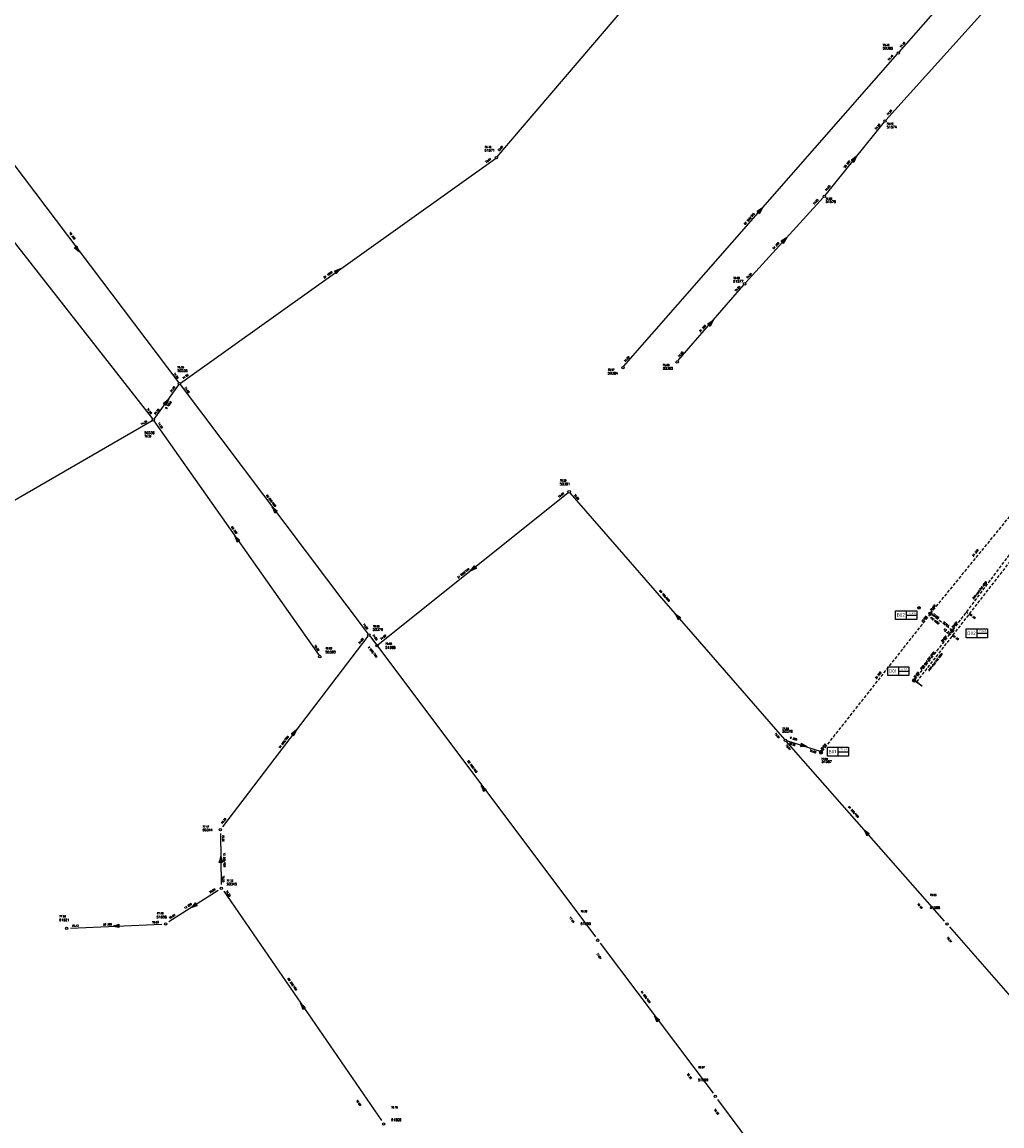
# Model space of a CAD drawing. Header units: metres. Extents: x 183111 to 185656, y 327391 to 329490.
# Tile 5 of 23: x 183959 to 184165, y 327624 to 327856. Entities that reach past the tile are written whole.
import ezdxf

# ---------------------------------------------------------------- set-up
doc = ezdxf.new("R2010")
doc.units = ezdxf.units.M
doc.header["$LTSCALE"] = 0.2
doc.linetypes.add('HIDDEN2', pattern=[4.7625, 3.175, -1.5875])
doc.layers.get('0').update_dxf_attribs({"color": 252})
for name, color, linetype in [('B_RIO_L_PUTDEKSEL', 252, 'Continuous'), ('Droogweer afvoer', 252, 'Continuous'), ('I90_PUTNUMMER', 252, 'Continuous'), ('I90_STRENG', 252, 'Continuous'), ('I90_TEKST', 252, 'Continuous'), ('Infiltratieriool', 252, 'Continuous'), ('Putdeksel', 252, 'Continuous'), ('Rev-Putgegevens', 252, 'Continuous'), ('Teksten', 252, 'Continuous')]:
    doc.layers.add(name, color=color, linetype=linetype)
doc.layers.add('rev-kolk', color=252, linetype='Continuous', lineweight=30)
doc.styles.add('ISO', font='ISO.SHX')
doc.styles.get("Standard").update_dxf_attribs({"font": 'romans.shx'})

# ---------------------------------------------------------------- blocks, each defined once
blk = doc.blocks.new('STALS_BT_IP ROND')
at = {"color": 0, "lineweight": 9}
for p, q in [((-0.18, 0.18), (-0.18, -0.18)), ((0.18, 0.18), (-0.18, 0.18)), ((0.18, -0.18), (0.18, 0.18)), ((-0.18, -0.18), (0.18, -0.18))]:
    blk.add_line(p, q, dxfattribs=at)
for radius in [0.6, 0.5]:
    blk.add_circle((0, 0), radius, dxfattribs=at)
at = {"color": 0, "flags": 1}
for tag, p in [('POINTNUMBER', (0, 0)), ('COMMENT', (0, -1.25))]:
    blk.add_attdef(tag, p, '', height=1, dxfattribs=at)
blk = doc.blocks.new('STRKOLK')
at = {"color": 0, "linetype": 'ByBlock'}
for points in [[(-0.95, 0.65, 0), (-0.95, -0.64, 0)], [(0.99, 0.65, 0), (-0.95, 0.65, 0)], [(-0.25, 0.31, 0), (-0.25, 0.3, 0)], [(-0.24, 0.31, 0), (-0.25, 0.31, 0)], [(-0.25, 0.3, 0), (-0.25, 0.29, 0)], [(-0.25, 0.3, 0), (-0.25, 0.3, 0)], [(-0.25, 0.29, 0), (-0.25, 0.28, 0)], [(-0.25, 0.28, 0), (-0.25, 0.27, 0)], [(-0.25, 0.28, 0), (-0.25, 0.28, 0)], [(-0.25, 0.27, 0), (-0.25, 0.26, 0)], [(-0.25, 0.27, 0), (-0.25, 0.27, 0)], [(-0.25, 0.26, 0), (-0.25, 0.25, 0)], [(-0.25, 0.26, 0), (-0.25, 0.26, 0)], [(-0.25, 0.25, 0), (-0.25, 0.24, 0)], [(-0.25, 0.24, 0), (-0.24, 0.24, 0)], [(-0.23, 0.35, 0), (-0.24, 0.34, 0)], [(-0.24, 0.34, 0), (-0.24, 0.33, 0)], [(-0.24, 0.34, 0), (-0.24, 0.34, 0)], [(-0.24, 0.33, 0), (-0.24, 0.32, 0)], [(-0.24, 0.33, 0), (-0.24, 0.33, 0)], [(-0.24, 0.32, 0), (-0.24, 0.31, 0)], [(-0.24, 0.32, 0), (-0.24, 0.32, 0)], [(-0.24, 0.24, 0), (-0.24, 0.23, 0)], [(-0.24, 0.23, 0), (-0.24, 0.22, 0)], [(-0.24, 0.23, 0), (-0.24, 0.23, 0)], [(-0.24, 0.22, 0), (-0.24, 0.21, 0)], [(-0.24, 0.22, 0), (-0.24, 0.22, 0)], [(-0.24, 0.21, 0), (-0.23, 0.21, 0)], [(-0.23, 0.37, 0), (-0.23, 0.36, 0)], [(-0.22, 0.37, 0), (-0.23, 0.37, 0)], [(-0.23, 0.36, 0), (-0.23, 0.35, 0)], [(-0.23, 0.36, 0), (-0.23, 0.36, 0)], [(-0.23, 0.21, 0), (-0.23, 0.2, 0)], [(-0.23, 0.2, 0), (-0.23, 0.19, 0)], [(-0.23, 0.2, 0), (-0.23, 0.2, 0)], [(-0.23, 0.19, 0), (-0.22, 0.18, 0)], [(-0.23, 0.19, 0), (-0.23, 0.19, 0)], [(-0.22, 0.38, 0), (-0.22, 0.37, 0)], [(-0.22, 0.38, 0), (-0.22, 0.38, 0)], [(-0.21, 0.38, 0), (-0.22, 0.38, 0)], [(-0.22, 0.18, 0), (-0.22, 0.17, 0)], [(-0.22, 0.18, 0), (-0.22, 0.18, 0)], [(-0.22, 0.17, 0), (-0.21, 0.17, 0)], [(-0.2, 0.4, 0), (-0.21, 0.39, 0)], [(-0.21, 0.39, 0), (-0.21, 0.38, 0)], [(-0.21, 0.39, 0), (-0.21, 0.39, 0)], [(-0.21, 0.17, 0), (-0.21, 0.16, 0)], [(-0.21, 0.16, 0), (-0.2, 0.15, 0)], [(-0.21, 0.16, 0), (-0.21, 0.16, 0)], [(-0.2, 0.41, 0), (-0.2, 0.4, 0)], [(-0.19, 0.41, 0), (-0.2, 0.41, 0)], [(-0.2, 0.4, 0), (-0.2, 0.4, 0)], [(-0.2, 0.15, 0), (-0.2, 0.14, 0)], [(-0.2, 0.15, 0), (-0.2, 0.15, 0)], [(-0.2, 0.14, 0), (-0.19, 0.14, 0)], [(-0.19, 0.42, 0), (-0.19, 0.41, 0)], [(-0.18, 0.42, 0), (-0.19, 0.42, 0)], [(-0.19, 0.41, 0), (-0.19, 0.41, 0)], [(-0.19, 0.14, 0), (-0.18, 0.13, 0)], [(-0.19, 0.14, 0), (-0.19, 0.14, 0)], [(-0.18, 0.43, 0), (-0.18, 0.42, 0)], [(-0.17, 0.43, 0), (-0.18, 0.43, 0)], [(-0.18, 0.13, 0), (-0.17, 0.12, 0)], [(-0.18, 0.13, 0), (-0.18, 0.13, 0)], [(-0.18, 0.13, 0), (-0.18, 0.13, 0)], [(-0.16, 0.44, 0), (-0.17, 0.43, 0)], [(-0.17, 0.43, 0), (-0.17, 0.43, 0)], [(-0.17, 0.12, 0), (-0.16, 0.12, 0)], [(-0.17, 0.12, 0), (-0.17, 0.12, 0)], [(-0.16, 0.44, 0), (-0.16, 0.44, 0)], [(-0.15, 0.44, 0), (-0.16, 0.44, 0)], [(-0.16, 0.12, 0), (-0.16, 0.11, 0)], [(-0.16, 0.11, 0), (-0.15, 0.11, 0)], [(-0.15, 0.45, 0), (-0.15, 0.44, 0)], [(-0.14, 0.45, 0), (-0.15, 0.45, 0)], [(-0.15, 0.11, 0), (-0.14, 0.1, 0)], [(-0.15, 0.11, 0), (-0.15, 0.11, 0)], [(-0.14, 0.45, 0), (-0.14, 0.45, 0)], [(-0.13, 0.45, 0), (-0.14, 0.45, 0)], [(-0.14, 0.1, 0), (-0.13, 0.1, 0)], [(-0.14, 0.1, 0), (-0.14, 0.1, 0)], [(-0.13, 0.46, 0), (-0.13, 0.45, 0)], [(-0.12, 0.46, 0), (-0.13, 0.46, 0)], [(-0.13, 0.1, 0), (0.15, -0.02, 0)], [(-0.13, 0.1, 0), (-0.13, 0.1, 0)], [(-0.12, 0.46, 0), (-0.12, 0.46, 0)], [(-0.11, 0.46, 0), (-0.12, 0.46, 0)], [(-0.11, 0.46, 0), (-0.11, 0.46, 0)], [(-0.1, 0.46, 0), (-0.11, 0.46, 0)], [(-0.1, 0.47, 0), (-0.1, 0.46, 0)], [(-0.09, 0.47, 0), (-0.1, 0.47, 0)], [(-0.09, 0.47, 0), (-0.09, 0.47, 0)], [(-0.08, 0.47, 0), (-0.09, 0.47, 0)], [(-0.07, 0.47, 0), (-0.08, 0.47, 0)], [(-0.07, 0.47, 0), (-0.07, 0.47, 0)], [(-0.06, 0.47, 0), (-0.07, 0.47, 0)], [(-0.05, 0.47, 0), (-0.06, 0.47, 0)], [(-0.04, 0.47, 0), (-0.05, 0.47, 0)], [(-0.03, 0.47, 0), (-0.04, 0.47, 0)], [(-0.02, 0.47, 0), (-0.03, 0.47, 0)], [(-0.01, 0.47, 0), (-0.02, 0.47, 0)], [(0, 0.47, 0), (-0.01, 0.47, 0)], [(0.01, 0.47, 0), (0, 0.47, 0)], [(0.02, 0.47, 0), (0.01, 0.47, 0)], [(0.03, 0.47, 0), (0.02, 0.47, 0)], [(0.04, 0.47, 0), (0.03, 0.47, 0)], [(0.05, 0.47, 0), (0.04, 0.47, 0)], [(0.06, 0.47, 0), (0.05, 0.47, 0)], [(0.08, 0.46, 0), (0.06, 0.47, 0)], [(0.09, 0.46, 0), (0.08, 0.46, 0)], [(0.1, 0.46, 0), (0.09, 0.46, 0)], [(0.11, 0.46, 0), (0.1, 0.46, 0)], [(0.12, 0.46, 0), (0.11, 0.46, 0)], [(0.13, 0.45, 0), (0.12, 0.46, 0)], [(0.14, 0.45, 0), (0.13, 0.45, 0)], [(0.15, 0.45, 0), (0.14, 0.45, 0)], [(0.16, 0.45, 0), (0.15, 0.45, 0)], [(0.17, 0.44, 0), (0.16, 0.45, 0)], [(0.18, 0.44, 0), (0.17, 0.44, 0)], [(0.99, 0.65, 0), (0.99, -0.64, 0)], [(0.99, -0.64, 0), (-0.95, -0.64, 0)], [(-0.2, -0.32, 0), (-0.19, -0.32, 0)], [(-0.19, -0.32, 0), (-0.19, -0.33, 0)], [(-0.19, -0.33, 0), (-0.18, -0.33, 0)], [(-0.18, -0.33, 0), (-0.17, -0.33, 0)], [(-0.17, -0.33, 0), (-0.16, -0.34, 0)], [(-0.16, -0.34, 0), (-0.15, -0.34, 0)], [(-0.15, -0.34, 0), (-0.14, -0.35, 0)], [(-0.14, -0.35, 0), (-0.13, -0.35, 0)], [(-0.13, -0.35, 0), (-0.12, -0.35, 0)], [(-0.12, -0.35, 0), (-0.12, -0.36, 0)], [(-0.12, -0.36, 0), (-0.11, -0.36, 0)], [(-0.11, -0.36, 0), (-0.1, -0.36, 0)], [(-0.1, -0.36, 0), (-0.09, -0.37, 0)], [(-0.09, -0.37, 0), (-0.08, -0.37, 0)], [(-0.08, -0.37, 0), (-0.07, -0.37, 0)], [(-0.07, -0.37, 0), (-0.06, -0.37, 0)], [(-0.06, -0.37, 0), (-0.05, -0.38, 0)], [(-0.05, -0.38, 0), (-0.04, -0.38, 0)], [(-0.04, -0.38, 0), (-0.03, -0.38, 0)], [(-0.03, -0.38, 0), (-0.02, -0.38, 0)], [(-0.02, -0.38, 0), (-0.01, -0.38, 0)], [(-0.01, -0.38, 0), (0, -0.39, 0)], [(0, -0.39, 0), (0.01, -0.39, 0)], [(0.01, -0.39, 0), (0.02, -0.39, 0)], [(0.02, -0.39, 0), (0.03, -0.39, 0)], [(0.03, -0.39, 0), (0.04, -0.39, 0)], [(0.04, -0.39, 0), (0.05, -0.39, 0)], [(0.04, -0.39, 0), (0.04, -0.39, 0)], [(0.05, -0.39, 0), (0.06, -0.39, 0)], [(0.06, -0.39, 0), (0.07, -0.39, 0)], [(0.07, -0.39, 0), (0.08, -0.39, 0)], [(0.08, -0.39, 0), (0.09, -0.39, 0)], [(0.09, -0.39, 0), (0.09, -0.39, 0)], [(0.09, -0.39, 0), (0.1, -0.39, 0)], [(0.1, -0.39, 0), (0.11, -0.39, 0)], [(0.1, -0.39, 0), (0.1, -0.39, 0)], [(0.11, -0.39, 0), (0.12, -0.39, 0)], [(0.12, -0.39, 0), (0.13, -0.39, 0)], [(0.12, -0.39, 0), (0.12, -0.39, 0)], [(0.13, -0.38, 0), (0.14, -0.38, 0)], [(0.13, -0.39, 0), (0.13, -0.38, 0)], [(0.14, -0.38, 0), (0.15, -0.38, 0)], [(0.14, -0.38, 0), (0.14, -0.38, 0)], [(0.15, -0.02, 0), (0.15, -0.02, 0)], [(0.16, -0.02, 0), (0.15, -0.02, 0)], [(0.15, -0.02, 0), (0.15, -0.02, 0)], [(0.15, -0.38, 0), (0.16, -0.37, 0)], [(0.15, -0.38, 0), (0.15, -0.38, 0)], [(0.16, -0.02, 0), (0.16, -0.02, 0)], [(0.17, -0.02, 0), (0.16, -0.02, 0)], [(0.16, -0.37, 0), (0.17, -0.37, 0)], [(0.16, -0.37, 0), (0.16, -0.37, 0)], [(0.17, -0.03, 0), (0.17, -0.02, 0)], [(0.18, -0.03, 0), (0.17, -0.03, 0)], [(0.17, -0.37, 0), (0.18, -0.36, 0)], [(0.17, -0.37, 0), (0.17, -0.37, 0)], [(0.18, -0.03, 0), (0.18, -0.03, 0)], [(0.19, -0.04, 0), (0.18, -0.03, 0)], [(0.18, -0.36, 0), (0.19, -0.36, 0)], [(0.18, -0.36, 0), (0.18, -0.36, 0)], [(0.19, -0.04, 0), (0.19, -0.04, 0)], [(0.2, -0.04, 0), (0.19, -0.04, 0)], [(0.19, -0.35, 0), (0.2, -0.35, 0)], [(0.19, -0.36, 0), (0.19, -0.35, 0)], [(0.2, -0.05, 0), (0.2, -0.04, 0)], [(0.2, -0.05, 0), (0.2, -0.05, 0)], [(0.21, -0.05, 0), (0.2, -0.05, 0)], [(0.2, -0.35, 0), (0.21, -0.34, 0)], [(0.2, -0.35, 0), (0.2, -0.35, 0)], [(0.21, -0.06, 0), (0.21, -0.05, 0)], [(0.22, -0.06, 0), (0.21, -0.06, 0)], [(0.21, -0.34, 0), (0.22, -0.33, 0)], [(0.21, -0.34, 0), (0.21, -0.34, 0)], [(0.21, -0.34, 0), (0.21, -0.34, 0)], [(0.22, -0.07, 0), (0.22, -0.06, 0)], [(0.22, -0.07, 0), (0.22, -0.07, 0)], [(0.23, -0.07, 0), (0.22, -0.07, 0)], [(0.22, -0.33, 0), (0.23, -0.32, 0)], [(0.22, -0.33, 0), (0.22, -0.33, 0)], [(0.23, -0.08, 0), (0.23, -0.07, 0)], [(0.24, -0.08, 0), (0.23, -0.08, 0)], [(0.23, -0.31, 0), (0.24, -0.31, 0)], [(0.23, -0.32, 0), (0.23, -0.31, 0)], [(0.23, -0.32, 0), (0.23, -0.32, 0)], [(0.24, -0.09, 0), (0.24, -0.08, 0)], [(0.24, -0.09, 0), (0.24, -0.09, 0)], [(0.24, -0.1, 0), (0.24, -0.09, 0)], [(0.25, -0.1, 0), (0.24, -0.1, 0)], [(0.24, -0.3, 0), (0.25, -0.29, 0)], [(0.24, -0.31, 0), (0.24, -0.3, 0)], [(0.24, -0.3, 0), (0.24, -0.3, 0)], [(0.24, -0.31, 0), (0.24, -0.31, 0)], [(0.25, -0.11, 0), (0.25, -0.1, 0)], [(0.25, -0.11, 0), (0.25, -0.11, 0)], [(0.25, -0.12, 0), (0.25, -0.11, 0)], [(0.26, -0.12, 0), (0.25, -0.12, 0)], [(0.25, -0.28, 0), (0.26, -0.28, 0)], [(0.25, -0.29, 0), (0.25, -0.28, 0)], [(0.25, -0.29, 0), (0.25, -0.29, 0)], [(0.26, -0.13, 0), (0.26, -0.12, 0)], [(0.26, -0.13, 0), (0.26, -0.13, 0)], [(0.26, -0.14, 0), (0.26, -0.13, 0)], [(0.26, -0.14, 0), (0.26, -0.14, 0)], [(0.27, -0.15, 0), (0.26, -0.14, 0)], [(0.26, -0.25, 0), (0.27, -0.24, 0)], [(0.26, -0.25, 0), (0.26, -0.25, 0)], [(0.26, -0.26, 0), (0.26, -0.25, 0)], [(0.26, -0.27, 0), (0.26, -0.26, 0)], [(0.26, -0.27, 0), (0.26, -0.27, 0)], [(0.26, -0.28, 0), (0.26, -0.27, 0)], [(0.27, -0.15, 0), (0.27, -0.15, 0)], [(0.27, -0.16, 0), (0.27, -0.15, 0)], [(0.27, -0.17, 0), (0.27, -0.16, 0)], [(0.27, -0.17, 0), (0.27, -0.17, 0)], [(0.27, -0.18, 0), (0.27, -0.17, 0)], [(0.27, -0.18, 0), (0.27, -0.18, 0)], [(0.27, -0.19, 0), (0.27, -0.18, 0)], [(0.27, -0.19, 0), (0.27, -0.19, 0)], [(0.27, -0.2, 0), (0.27, -0.19, 0)], [(0.27, -0.21, 0), (0.27, -0.2, 0)], [(0.27, -0.21, 0), (0.27, -0.21, 0)], [(0.27, -0.22, 0), (0.27, -0.21, 0)], [(0.27, -0.22, 0), (0.27, -0.22, 0)], [(0.27, -0.23, 0), (0.27, -0.22, 0)], [(0.27, -0.23, 0), (0.27, -0.23, 0)], [(0.27, -0.24, 0), (0.27, -0.23, 0)], [(0.27, -0.24, 0), (0.27, -0.24, 0)]]:
    blk.add_polyline3d(points, dxfattribs=at)
blk = doc.blocks.new('nieuwe-put')
at = {"color": 0, "linetype": 'Continuous'}
for p, q in [((-3.39, 1.86), (1.05, 1.86)), ((-3.39, 0), (-3.39, 1.86)), ((1.05, 0), (-3.39, 0)), ((-1.17, 1.86), (-1.17, 0)), ((-1.17, 0.93), (1.05, 0.93)), ((1.05, 1.86), (1.05, 0))]:
    blk.add_line(p, q, dxfattribs=at)
at = {"color": 0, "linetype": 'Continuous', "style": 'ISO'}
for tag, p, height in [('R01', (-3.15, 0.6), 0.7), ('12,34', (-0.68, 1.19), 0.35), ('56,78', (-0.64, 0.23), 0.35)]:
    blk.add_attdef(tag, p, '', height=height, dxfattribs=at)

msp = doc.modelspace()

# ---------------------------------------------------------------- linework, layer by layer
at = {"layer": 'B_RIO_L_PUTDEKSEL', "lineweight": -3}
for centre in [(184143.3, 327849.8), (184140.5, 327835.5), (184058.8, 327827.8), (184127.7, 327819.7), (184111, 327801.3), (184096.8, 327784.9), (184085.4, 327783.7), (183992.2, 327780.3), (183986.7, 327772.7), (184074.1, 327757.6), (184032, 327727.5), (184033.7, 327725.3), (184021.7, 327723), (184119.5, 327705.4), (184000.8, 327686.6), (184001, 327674.3), (183989.3, 327666.8), (184153.5, 327666.8), (183968.5, 327665.9), (184080.1, 327663.4), (184104.8, 327630.6), (184035.1, 327624.8)]:
    msp.add_circle(centre, 0.25, dxfattribs=at)
at = {"layer": 'Droogweer afvoer', "linetype": 'HIDDEN2'}
for points in [[(184179.12, 327761.1), (184154.61, 327728.44)], [(184150.02, 327732.01), (184171.77, 327758.65)], [(184150.02, 327732.01), (184127.02, 327702.85)], [(184154.61, 327728.44), (184150.02, 327732.01)], [(184159.4, 327730.89), (184157.51, 327732.3)], [(184154.61, 327728.44), (184146.58, 327717.97)], [(184155.86, 327726.42), (184154.09, 327727.75)]]:
    msp.add_lwpolyline(points, dxfattribs=at)
at = {"layer": 'Droogweer afvoer'}
msp.add_lwpolyline([(184148.2, 327716.74), (184146.58, 327717.97)], dxfattribs=at)
at = {"layer": 'I90_STRENG', "lineweight": -3, "ltscale": 0.7}
for points in [[(184058.96, 327828), (184149.16, 327933.69)], [(184143.45, 327850), (184185.83, 327898.22)], [(184140.64, 327835.7), (184191.9, 327892.65)], [(183926.6, 327849.4), (183986.56, 327772.91)], [(184085.55, 327783.9), (184143.1, 327849.64)], [(183950, 327836.1), (183992.09, 327780.53)], [(184127.87, 327819.89), (184140.34, 327835.31)], [(183992.4, 327780.45), (184058.59, 327827.66)], [(184134.51, 327828.1), (184133.44, 327827.3)], [(184133.44, 327827.3), (184134.3, 327827.85)], [(184133.44, 327827.3), (184134.1, 327827.6)], [(184133.89, 327827.35), (184133.44, 327827.3)], [(184133.44, 327827.3), (184133.94, 327826.89)], [(184133.69, 327827.09), (184134.51, 327828.1)], [(184133.94, 327826.89), (184133.89, 327827.35)], [(184134.51, 327828.1), (184133.94, 327826.89)], [(184134.3, 327827.85), (184133.94, 327826.89)], [(184134.1, 327827.6), (184133.94, 327826.89)], [(184111.14, 327801.51), (184127.52, 327819.53)], [(184114.73, 327817.29), (184113.63, 327816.53)], [(184113.63, 327816.53), (184114.51, 327817.04)], [(184113.63, 327816.53), (184114.3, 327816.8)], [(184114.08, 327816.55), (184113.63, 327816.53)], [(184113.63, 327816.53), (184114.12, 327816.1)], [(184113.87, 327816.31), (184114.73, 327817.29)], [(184114.12, 327816.1), (184114.08, 327816.55)], [(184114.73, 327817.29), (184114.12, 327816.1)], [(184114.51, 327817.04), (184114.12, 327816.1)], [(184114.3, 327816.8), (184114.12, 327816.1)], [(184119.74, 327810.98), (184118.62, 327810.24)], [(184118.62, 327810.24), (184119.52, 327810.74)], [(184118.62, 327810.24), (184119.3, 327810.5)], [(184118.86, 327810.02), (184119.74, 327810.98)], [(184119.74, 327810.98), (184119.1, 327809.8)], [(184119.52, 327810.74), (184119.1, 327809.8)], [(184119.3, 327810.5), (184119.1, 327809.8)], [(183970.67, 327809.21), (183970.15, 327808.82)], [(183971.19, 327807.98), (183970.15, 327808.82)], [(183970.8, 327808.5), (183970.15, 327808.82)], [(183970.15, 327808.82), (183970.6, 327808.76)], [(183971, 327808.24), (183970.15, 327808.82)], [(183970.41, 327809.02), (183971.19, 327807.98)], [(183970.6, 327808.76), (183970.67, 327809.21)], [(183971.19, 327807.98), (183970.67, 327809.21)], [(183970.67, 327809.21), (183970.8, 327808.5)], [(183970.67, 327809.21), (183971, 327808.24)], [(184119.08, 327810.26), (184118.62, 327810.24)], [(184118.62, 327810.24), (184119.1, 327809.8)], [(184119.1, 327809.8), (184119.08, 327810.26)], [(184026.03, 327804.48), (184024.78, 327803.99)], [(184024.78, 327803.99), (184025.76, 327804.29)], [(184024.78, 327803.99), (184025.5, 327804.1)], [(184024.78, 327803.99), (184025.16, 327803.46)], [(184025.23, 327803.91), (184024.78, 327803.99)], [(184024.97, 327803.72), (184026.03, 327804.48)], [(184026.03, 327804.48), (184025.16, 327803.46)], [(184025.76, 327804.29), (184025.16, 327803.46)], [(184025.5, 327804.1), (184025.16, 327803.46)], [(184025.16, 327803.46), (184025.23, 327803.91)], [(184096.95, 327785.1), (184110.82, 327801.12)], [(184104.33, 327793.59), (184103.23, 327792.82)], [(184103.23, 327792.82), (184104.11, 327793.34)], [(184103.23, 327792.82), (184103.9, 327793.1)], [(184103.69, 327792.85), (184103.23, 327792.82)], [(184103.23, 327792.82), (184103.72, 327792.4)], [(184103.47, 327792.61), (184104.33, 327793.59)], [(184103.72, 327792.4), (184103.69, 327792.85)], [(184104.33, 327793.59), (184103.72, 327792.4)], [(184104.11, 327793.34), (184103.72, 327792.4)], [(184103.9, 327793.1), (184103.72, 327792.4)], [(183986.89, 327772.87), (183992.09, 327780.08)], [(183992.38, 327780.13), (184031.87, 327727.72)], [(183989.88, 327777.03), (183988.86, 327776.16)], [(183988.86, 327776.16), (183989.69, 327776.76)], [(183988.86, 327776.16), (183989.5, 327776.5)], [(183989.31, 327776.24), (183988.86, 327776.16)], [(183988.86, 327776.16), (183989.38, 327775.78)], [(183989.12, 327775.97), (183989.88, 327777.03)], [(183989.38, 327775.78), (183989.31, 327776.24)], [(183989.88, 327777.03), (183989.38, 327775.78)], [(183989.69, 327776.76), (183989.38, 327775.78)], [(183989.5, 327776.5), (183989.38, 327775.78)], [(183930.7, 327740.4), (183986.49, 327772.56)], [(183986.85, 327772.5), (184021.57, 327723.21)], [(184033.88, 327725.47), (184073.9, 327757.45)], [(184074.25, 327757.4), (184119.34, 327705.59)], [(184012.49, 327753.38), (184011.71, 327754.42)], [(184011.71, 327754.42), (184012.23, 327753.18)], [(184011.71, 327754.42), (184012.75, 327753.58)], [(184012.23, 327753.18), (184011.9, 327754.16)], [(184011.9, 327754.16), (184012.75, 327753.58)], [(184012.23, 327753.18), (184012.1, 327753.9)], [(184012.1, 327753.9), (184012.75, 327753.58)], [(184012.3, 327753.64), (184012.23, 327753.18)], [(184012.23, 327753.18), (184012.75, 327753.58)], [(184012.75, 327753.58), (184012.3, 327753.64)], [(184004.57, 327747.27), (184003.83, 327748.33)], [(184003.83, 327748.33), (184004.31, 327747.08)], [(184003.83, 327748.33), (184004.84, 327747.46)], [(184004.31, 327747.08), (184004.01, 327748.07)], [(184004.01, 327748.07), (184004.84, 327747.46)], [(184004.31, 327747.08), (184004.2, 327747.8)], [(184004.2, 327747.8), (184004.84, 327747.46)], [(184004.39, 327747.53), (184004.31, 327747.08)], [(184004.31, 327747.08), (184004.84, 327747.46)], [(184004.84, 327747.46), (184004.39, 327747.53)], [(184053.39, 327740.99), (184054.2, 327742.06)], [(184054.41, 327741.8), (184053.39, 327740.99)], [(184053.39, 327740.99), (184054.61, 327741.55)], [(184053.65, 327741.2), (184054.2, 327742.06)], [(184054.61, 327741.55), (184053.65, 327741.2)], [(184053.9, 327741.4), (184054.2, 327742.06)], [(184054.61, 327741.55), (184053.9, 327741.4)], [(184054.2, 327742.06), (184054.15, 327741.6)], [(184054.15, 327741.6), (184054.61, 327741.55)], [(184054.61, 327741.55), (184054.2, 327742.06)], [(184097.23, 327731.01), (184096.37, 327731.99)], [(184096.37, 327731.99), (184096.98, 327730.8)], [(184096.37, 327731.99), (184097.47, 327731.22)], [(184096.98, 327730.8), (184096.59, 327731.74)], [(184096.59, 327731.74), (184097.47, 327731.22)], [(184096.98, 327730.8), (184096.8, 327731.5)], [(184096.8, 327731.5), (184097.47, 327731.22)], [(184097.01, 327731.25), (184096.98, 327730.8)], [(184096.98, 327730.8), (184097.47, 327731.22)], [(184097.47, 327731.22), (184097.01, 327731.25)], [(184001.3, 327687.2), (184031.88, 327727.28)], [(184032.18, 327727.33), (184079.63, 327664.08)], [(184032.5, 327726.9), (184033.22, 327725.98)], [(184016.79, 327707.62), (184015.75, 327706.78)], [(184015.75, 327706.78), (184016.6, 327707.36)], [(184015.75, 327706.78), (184016.4, 327707.1)], [(184016.2, 327706.84), (184015.75, 327706.78)], [(184015.75, 327706.78), (184016.26, 327706.39)], [(184016.01, 327706.58), (184016.79, 327707.62)], [(184016.26, 327706.39), (184016.2, 327706.84)], [(184016.79, 327707.62), (184016.26, 327706.39)], [(184016.6, 327707.36), (184016.26, 327706.39)], [(184016.4, 327707.1), (184016.26, 327706.39)], [(184119.65, 327705.2), (184152.94, 327667.41)], [(184119.75, 327705.38), (184127.08, 327703.02)], [(184122.88, 327704.71), (184122.68, 327704.09)], [(184122.68, 327704.09), (184123.09, 327704.3)], [(184123.4, 327704.2), (184122.68, 327704.09)], [(184123.71, 327704.1), (184122.68, 327704.09)], [(184124.02, 327704), (184122.68, 327704.09)], [(184122.78, 327704.4), (184124.02, 327704)], [(184124.02, 327704), (184122.88, 327704.71)], [(184122.88, 327704.71), (184123.4, 327704.2)], [(184123.09, 327704.3), (184122.88, 327704.71)], [(184122.88, 327704.71), (184123.71, 327704.1)], [(184056.39, 327694.88), (184055.61, 327695.92)], [(184055.61, 327695.92), (184056.13, 327694.68)], [(184055.61, 327695.92), (184056.65, 327695.08)], [(184056.13, 327694.68), (184055.8, 327695.66)], [(184055.8, 327695.66), (184056.65, 327695.08)], [(184056.13, 327694.68), (184056, 327695.4)], [(184056, 327695.4), (184056.65, 327695.08)], [(184056.2, 327695.14), (184056.13, 327694.68)], [(184056.13, 327694.68), (184056.65, 327695.08)], [(184056.65, 327695.08), (184056.2, 327695.14)], [(184000.8, 327685.8), (184000.98, 327675.12)], [(184136.93, 327685.61), (184136.07, 327686.59)], [(184136.07, 327686.59), (184136.68, 327685.4)], [(184136.07, 327686.59), (184137.17, 327685.83)], [(184136.68, 327685.4), (184136.29, 327686.34)], [(184136.29, 327686.34), (184137.17, 327685.83)], [(184136.68, 327685.4), (184136.5, 327686.1)], [(184136.5, 327686.1), (184137.17, 327685.83)], [(184136.71, 327685.86), (184136.68, 327685.4)], [(184136.68, 327685.4), (184137.17, 327685.83)], [(184137.17, 327685.83), (184136.71, 327685.86)], [(184000.89, 327681.05), (184000.58, 327679.74)], [(184000.58, 327679.74), (184000.89, 327680.72)], [(184000.91, 327679.75), (184000.89, 327681.05)], [(184000.89, 327681.05), (184001.23, 327679.76)], [(184000.89, 327680.72), (184001.23, 327679.76)], [(184000.58, 327679.74), (184000.9, 327680.4)], [(184000.9, 327680.08), (184000.58, 327679.74)], [(184000.58, 327679.74), (184001.23, 327679.76)], [(184000.9, 327680.4), (184001.23, 327679.76)], [(184001.23, 327679.76), (184000.9, 327680.08)], [(183990, 327667.3), (184000.36, 327673.93)], [(184001.5, 327673.7), (184034.69, 327625.52)], [(183994.65, 327670.25), (183995.57, 327671.22)], [(183995.75, 327670.95), (183994.65, 327670.25)], [(183994.65, 327670.25), (183995.92, 327670.68)], [(183994.93, 327670.42), (183995.57, 327671.22)], [(183995.92, 327670.68), (183994.93, 327670.42)], [(183995.2, 327670.6), (183995.57, 327671.22)], [(183995.92, 327670.68), (183995.2, 327670.6)], [(183995.57, 327671.22), (183995.47, 327670.78)], [(183995.47, 327670.78), (183995.92, 327670.68)], [(183995.92, 327670.68), (183995.57, 327671.22)], [(183969.3, 327665.9), (183988.5, 327666.74)], [(183978.25, 327666.37), (183979.54, 327666.75)], [(183978.58, 327666.39), (183979.54, 327666.75)], [(183978.9, 327666.4), (183979.54, 327666.75)], [(183979.54, 327666.75), (183979.22, 327666.41)], [(183979.56, 327666.1), (183979.54, 327666.75)], [(183979.55, 327666.43), (183978.25, 327666.37)], [(183978.25, 327666.37), (183979.56, 327666.1)], [(183979.56, 327666.1), (183978.58, 327666.39)], [(183979.56, 327666.1), (183978.9, 327666.4)], [(183979.22, 327666.41), (183979.56, 327666.1)], [(184154, 327666.2), (184187.35, 327628.09)], [(184080.6, 327662.8), (184104.34, 327631.27)], [(184018.37, 327649.06), (184017.63, 327650.14)], [(184017.63, 327650.14), (184018.1, 327648.88)], [(184017.63, 327650.14), (184018.64, 327649.25)], [(184018.1, 327648.88), (184017.82, 327649.87)], [(184017.82, 327649.87), (184018.64, 327649.25)], [(184018.1, 327648.88), (184018, 327649.6)], [(184018, 327649.6), (184018.64, 327649.25)], [(184018.18, 327649.33), (184018.1, 327648.88)], [(184018.1, 327648.88), (184018.64, 327649.25)], [(184018.64, 327649.25), (184018.18, 327649.33)], [(184092.79, 327646.48), (184092.01, 327647.52)], [(184092.01, 327647.52), (184092.53, 327646.28)], [(184092.01, 327647.52), (184093.05, 327646.68)], [(184092.53, 327646.28), (184092.2, 327647.26)], [(184092.2, 327647.26), (184093.05, 327646.68)], [(184092.53, 327646.28), (184092.4, 327647)], [(184092.4, 327647), (184093.05, 327646.68)], [(184092.6, 327646.74), (184092.53, 327646.28)], [(184092.53, 327646.28), (184093.05, 327646.68)], [(184093.05, 327646.68), (184092.6, 327646.74)], [(184105.3, 327629.9), (184138.14, 327585.78)]]:
    msp.add_lwpolyline(points, dxfattribs=at)
at = {"layer": 'Infiltratieriool', "linetype": 'HIDDEN2'}
for points in [[(184147.16, 327717.69), (184179.01, 327758.7), (184177.49, 327764.03)], [(184158.31, 327732.05), (184159.52, 327731.13)], [(184154.8, 327727.54), (184155.98, 327726.64)], [(184147.16, 327717.69), (184148.26, 327716.82)]]:
    msp.add_lwpolyline(points, dxfattribs=at)

# ---------------------------------------------------------------- block references
at = {"layer": 'Putdeksel', "lineweight": 9, "xscale": 0.6399999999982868, "yscale": 0.6399999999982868, "zscale": 0.6399999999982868, "rotation": 263.9321650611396}
for p in [(184150.02, 327732.01), (184154.61, 327728.44), (184146.58, 327717.97), (184127.02, 327702.85)]:
    msp.add_blockref('STALS_BT_IP ROND', p, dxfattribs=at)
at = {"layer": 'rev-kolk', "xscale": 0.25, "yscale": 0.25, "zscale": 0.5}
msp.add_blockref('STRKOLK', (184147.6, 327733.22), dxfattribs=at)
at = {"layer": 'Rev-Putgegevens'}
ref = msp.add_blockref('nieuwe-put', (184146.09, 327730.76), dxfattribs=at)
ref.add_attrib('12,34', '77.480', (184145.41, 327731.96), dxfattribs={"linetype": 'Continuous', "height": 0.35, "style": 'ISO'})
ref.add_attrib('R01', 'B02', (184142.94, 327731.37), dxfattribs={"linetype": 'Continuous', "height": 0.7, "style": 'ISO'})
ref = msp.add_blockref('nieuwe-put', (184160.94, 327726.94), dxfattribs=at)
ref.add_attrib('12,34', '77.565', (184160.25, 327728.13), dxfattribs={"linetype": 'Continuous', "height": 0.35, "style": 'ISO'})
ref.add_attrib('R01', 'D02', (184157.78, 327727.54), dxfattribs={"linetype": 'Continuous', "height": 0.7, "style": 'ISO'})
ref = msp.add_blockref('nieuwe-put', (184144.46, 327719), dxfattribs=at)
ref.add_attrib('12,34', '77.731', (184143.78, 327720.19), dxfattribs={"linetype": 'Continuous', "height": 0.35, "style": 'ISO'})
ref.add_attrib('R01', 'D01', (184141.31, 327719.6), dxfattribs={"linetype": 'Continuous', "height": 0.7, "style": 'ISO'})
ref = msp.add_blockref('nieuwe-put', (184131.75, 327702.06), dxfattribs=at)
ref.add_attrib('12,34', '77.945', (184131.07, 327703.26), dxfattribs={"linetype": 'Continuous', "height": 0.35, "style": 'ISO'})
ref.add_attrib('R01', 'B01', (184128.6, 327702.67), dxfattribs={"linetype": 'Continuous', "height": 0.7, "style": 'ISO'})

# ---------------------------------------------------------------- texts
at = {"layer": 'Droogweer afvoer'}
msp.add_text('12.33', height=0.437, rotation=321.6732, dxfattribs=at).set_placement((184152.65, 327728.64))
at = {"layer": 'I90_PUTNUMMER', "lineweight": -3}
for s, p in [('50385', (184140, 327850.55)), ('51574', (184140.85, 327833.99)), ('51571', (184056.32, 327829.13)), ('51576', (184127.99, 327818.31)), ('51577', (184108.57, 327801.6)), ('50335', (183991.77, 327782.8)), ('50384', (184082.22, 327782.27)), ('50382', (184093.79, 327783.3)), ('50336', (183984.84, 327769.75)), ('50381', (184072.13, 327759.01)), ('50379', (184032.83, 327728.41)), ('51586', (184035.49, 327724.64)), ('50380', (184022.89, 327723.68)), ('50378', (184118.9, 327707.01)), ('51587', (184127.16, 327700.68)), ('50344', (183997.05, 327686.32)), ('50345', (184002.13, 327674.94)), ('51588', (184149.9, 327670)), ('51621', (183966.93, 327667.41)), ('51608', (183987.39, 327668)), ('51600', (184076.5, 327666.6)), ('51599', (184101.2, 327633.8)), ('51609', (184036.7, 327625.4))]:
    msp.add_text(s, height=0.5, dxfattribs=at).set_placement(p)
at = {"layer": 'I90_TEKST', "lineweight": -3}
for s, p in [('75.33', (184140, 327851.33)), ('75.42', (184140.83, 327834.77)), ('75.19', (184056.33, 327829.9)), ('75.60', (184127.98, 327819.01)), ('75.69', (184108.57, 327802.36)), ('76.36', (183991.75, 327783.6)), ('75.87', (184082.22, 327783.06)), ('75.80', (184093.76, 327784.08)), ('76.38', (183984.88, 327769.09)), ('76.20', (184072.13, 327759.8)), ('76.80', (184032.84, 327729.16)), ('76.82', (184022.89, 327724.54)), ('76.66', (184035.47, 327725.51)), ('77.80', (184118.88, 327707.69)), ('77.94', (184127.11, 327701.3)), ('77.47', (183997.05, 327687.07)), ('77.73', (184002.09, 327675.7)), ('79.63', (184149.9, 327672.7)), ('77.76', (183987.44, 327668.87)), ('78.39', (184076.5, 327669.3)), ('77.96', (183966.93, 327668.21)), ('79.67', (184101.2, 327636.5)), ('78.75', (184036.7, 327628.1))]:
    msp.add_text(s, height=0.36, dxfattribs=at).set_placement(p)
for s, rotation, oblique, p in [('74.46', 48.6689, -0.0124, (184143.83, 327850.89)), ('74.46', 48.7967, -0.0091, (184141.3, 327848.13)), ('74.56', 48.0128, 0.0197, (184141.08, 327836.65)), ('74.56', 51.0318, 0.0359, (184138.62, 327833.65)), ('73.81', 49.4991, 0.0047, (184059.37, 327829.09)), ('73.81', 35.4875, 0.0113, (184056.64, 327826.67)), ('20 300', 51.0318, 0.0359, (184132.06, 327825.61)), ('74.63', 51.0318, 0.0359, (184128.13, 327820.75)), ('74.63', 47.7056, -0.0089, (184125.59, 327817.88)), ('87 250/375', 48.7967, -0.0091, (184111.1, 327813.69)), ('70 300', 307.1661, 360.0141, (183969, 327812)), ('24 300', 47.7056, -0.0089, (184117.07, 327808.52)), ('81 1250', 35.4875, 0.0113, (184022.65, 327802.44)), ('74.81', 47.7056, -0.0089, (184111.62, 327802.39)), ('74.81', 49.1043, 0.0164, (184109.19, 327799.65)), ('21 300', 49.1043, 0.0164, (184101.69, 327791.1)), ('74.60', 48.7967, -0.0091, (184085.89, 327784.82)), ('74.95', 49.1043, 0.0164, (184097.23, 327785.83)), ('74.95', 307.1661, 360.0141, (183990.94, 327782.44)), ('74.26', 35.4875, 0.0113, (183993, 327781.27)), ('74.26', 54.204, -0.002, (183990.51, 327778.48)), ('74.40', 306.9932, 359.9999, (183993.23, 327779.45)), ('9 1250', 54.204, -0.002, (183989.52, 327774.98)), ('74.59', 308.0914, 359.9961, (183985.31, 327775.01)), ('74.30', 54.204, -0.002, (183987.19, 327773.75)), ('74.30', 29.9899, 0.0317, (183984.24, 327771.6)), ('74.95', 305.179, 359.9848, (183987.65, 327772)), ('75.00', 38.6598, 0.0619, (184071.97, 327756.33)), ('75.00', 311.0698, 360.0332, (184075.05, 327756.94)), ('66 600/900', 306.9932, 359.9999, (184010.4, 327756.85)), ('60 300', 305.179, 359.9848, (184003.04, 327750.19)), ('34 300', 51.7311, 359.9275, (184159.04, 327743.93)), ('51 500/750', 38.6598, 0.0619, (184050.77, 327739.39)), ('69 400/600', 311.0698, 360.0332, (184093, 327736.8)), ('74.69', 307.8696, 359.9327, (184030.75, 327729.74)), ('74.89', 307.8696, 359.9327, (184032.72, 327727.45)), ('74.89', 38.6598, 0.0619, (184034.6, 327726.46)), ('75.28', 305.179, 359.9848, (184020.5, 327725.27)), ('74.69', 52.661, 0.0334, (184030.09, 327725.6)), ('2 500/750', 307.8696, 359.9327, (184031.83, 327724.93)), ('36 300', 51.7311, 359.9275, (184138.61, 327718.21)), ('75.81', 311.0698, 360.0332, (184117.24, 327706.76)), ('8 300', 342.1895, 359.9275, (184120.5, 327705.8)), ('51 500/750', 52.661, 0.0334, (184013.35, 327703.71)), ('76.61', 311.3774, 359.9965, (184119.55, 327704.3)), ('76.26', 342.1895, 359.9275, (184120.24, 327704.61)), ('75.93', 342.1895, 359.9275, (184124.61, 327703.1)), ('80 300/450', 306.8576, 359.9612, (184052.7, 327701)), ('51 300/450', 311.3774, 359.9965, (184132.7, 327691.4)), ('76.23', 52.661, 0.0334, (184001.2, 327687.79)), ('76.23', 270.926, 359.9558, (184001.2, 327685.51)), ('12 300/450', 270.926, 359.9558, (184001.45, 327681.79)), ('76.25', 270.926, 359.9558, (184001.25, 327676.95)), ('76.90', 32.6463, 0.0196, (183998.62, 327673.24)), ('76.25', 304.5625, 360.004, (184001.92, 327673.67)), ('13 300', 32.6463, 0.0196, (183993.32, 327669.94)), ('78.16', 311.3774, 359.9965, (184147.2, 327671)), ('76.43', 2.5297, 0.0612, (183969.63, 327666.22)), ('20 300', 2.5297, 0.0612, (183976.2, 327666.5)), ('76.83', 2.5297, 0.0612, (183986.47, 327666.95)), ('76.83', 32.6463, 0.0196, (183990.18, 327667.84)), ('77.04', 306.8576, 359.9612, (184074.1, 327668.1)), ('78.51', 311.2033, 360.0091, (184153.4, 327663.9)), ('77.04', 306.944, 359.9506, (184079.8, 327660.5)), ('60 300/450', 304.5625, 360.004, (184014.9, 327655.3)), ('41 300/450', 306.944, 359.9506, (184089.1, 327652.6)), ('78.32', 306.944, 359.9506, (184098.8, 327635.3)), ('76.89', 304.5625, 360.004, (184029.3, 327629.7)), ('78.32', 306.6354, 359.9595, (184104.5, 327627.8))]:
    msp.add_text(s, height=0.36, rotation=rotation, dxfattribs=dict(at, oblique=oblique)).set_placement(p)
at = {"layer": 'Teksten', "oblique": 15, "width": 0.8}
for s, rotation, p in [('DWA-riool PVC %%C250', 51.9092, (184159.09, 327735)), ('76.000', 52.4441, (184150.18, 327732.46)), ('75.995', 323.5927, (184150.42, 327731.82)), ('75.985', 52.4441, (184148.39, 327730.13)), ('PVC %%C250', 322.0628, (184149.94, 327731.08)), ('76.015', 323.5927, (184152.52, 327730.15)), ('76.020', 52.4441, (184154.75, 327728.89)), ('76.020', 52.4441, (184152.5, 327725.92)), ('DWA-riool PVC %%C160', 51.9092, (184148.12, 327720.24)), ('HWA-riool PVC %%C200', 51.9092, (184149.79, 327719.91)), ('76.256', 52.4441, (184146.74, 327718.36)), ('75.915', 52.4441, (184127.16, 327703.27))]:
    msp.add_text(s, height=0.36, rotation=rotation, dxfattribs=at).set_placement(p)

doc.saveas('drawing.dxf')
